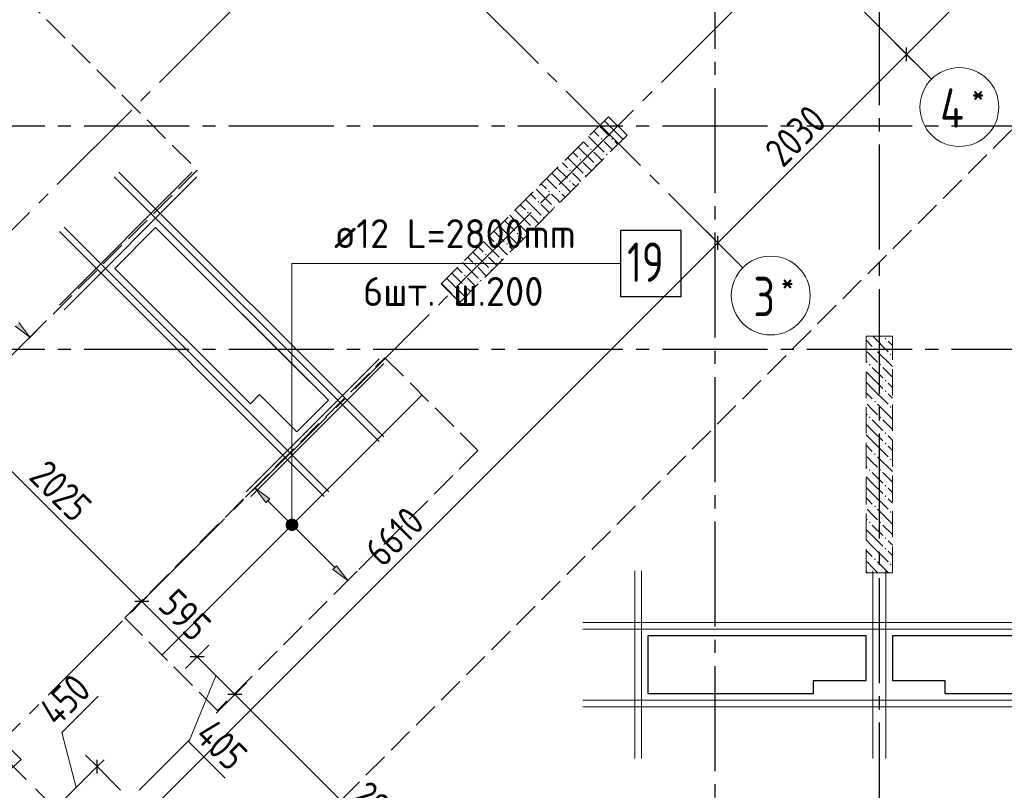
# Model space of a CAD drawing. Header units: millimetres. Extents: x 0 to 43617, y 0 to 59400.
# Tile 10 of 29: x 16534 to 24025, y 13973 to 19841. Entities that reach past the tile are written whole.
import ezdxf

# ---------------------------------------------------------------- set-up
doc = ezdxf.new("R2010")
doc.units = ezdxf.units.MM
doc.linetypes.add('______2', pattern=[270, 200, -70])
doc.linetypes.add('______5', pattern=[1100, 800, -100, 100, -100])
for name, color, linetype, lineweight in [('Standard', 7, 'Continuous', 25), ('ДОП Низ по У', 7, 'Continuous', 25), ('ЖБ Пилон', 180, 'Continuous', 25), ('Обрамление проемов стержнями', 7, 'Continuous', 25), ('Оси', 40, '______5', 18), ('Позиционная метка линия выноска', 7, 'Continuous', 13), ('Позиционная метка номер позиции', 7, 'Continuous', 13), ('Примечания', 7, 'Continuous', 25)]:
    doc.layers.add(name, color=color, linetype=linetype, lineweight=lineweight)
doc.layers.add('ЖБ Перекрытие верхний уровень', color=7, linetype='Continuous', lineweight=25, true_color=0xe0e0ff)
doc.styles.add('GOST 2.304-81', font='txt')
doc.styles.add('ISOCPEUR', font='txt')

msp = doc.modelspace()

# ---------------------------------------------------------------- hatches: boundary and pattern name
at = {"layer": 'ДОП Низ по У', "linetype": 'Continuous', "lineweight": 13, "transparency": 33554687}
for points in [[(16498.3, 17507.7), (16611.5, 17422.8), (16526.6, 17536)], [(18569.4, 16004), (18595.9, 16030.5), (18579, 16021)], [(18595.9, 16030.5), (18569.4, 16004), (18569.4, 15984.9)], [(18595.9, 16030.5), (18569.4, 15984.9), (18615, 16030.5)], [(18615, 16030.5), (18569.4, 15984.9), (18579, 15968)], [(18615, 16030.5), (18579, 15968), (18632, 16021)], [(18632, 16021), (18579, 15968), (18595.9, 15958.4)], [(18632, 16021), (18595.9, 15958.4), (18641.6, 16004)], [(18641.6, 16004), (18595.9, 15958.4), (18615, 15958.4)], [(18641.6, 16004), (18615, 15958.4), (18641.6, 15984.9)], [(18641.6, 15984.9), (18615, 15958.4), (18632, 15968)], [(18916.6, 15655.1), (19029.8, 15570.2), (18944.9, 15683.3)]]:
    msp.add_hatch(color=7, dxfattribs=at).paths.add_polyline_path(points)
msp.add_hatch(color=7, dxfattribs=at).paths.add_polyline_path([(18407.5, 16164.2), (18322.7, 16277.3), (18435.8, 16192.5)], flags=16)
at = {"layer": 'ЖБ Пилон', "linetype": 'Continuous', "lineweight": 18, "transparency": 33554687}
for points in [[(20954.4, 18933.1), (20960.9, 18939.6), (20967.4, 18933.1), (20960.9, 18926.6)], [(21034.5, 18933.1), (21040.9, 18939.6), (21047.4, 18933.1), (21040.9, 18926.6)], [(20874.5, 18853.1), (20881, 18859.6), (20887.5, 18853.1), (20881, 18846.6)], [(20994.5, 18813.1), (21001, 18819.6), (21007.2, 18813.4), (21000.7, 18806.9)], [(20794.5, 18773.1), (20801, 18779.6), (20807.5, 18773.1), (20801, 18766.6)], [(20914.5, 18733.1), (20921, 18739.6), (20927.2, 18733.4), (20920.7, 18726.9)], [(20714.5, 18693.1), (20721, 18699.6), (20727.4, 18693.1), (20721, 18686.6)], [(20834.5, 18653.1), (20840.9, 18659.6), (20847.2, 18653.4), (20840.7, 18646.9)], [(20714.5, 18613.1), (20721, 18619.6), (20727.4, 18613.1), (20721, 18606.6)], [(20554.4, 18533.1), (20560.9, 18539.6), (20567.4, 18533.1), (20560.9, 18526.6)], [(20634.5, 18533.1), (20640.9, 18539.6), (20647.4, 18533.1), (20640.9, 18526.6)], [(20474.5, 18453.1), (20481, 18459.6), (20487.5, 18453.1), (20481, 18446.6)], [(20394.5, 18373.1), (20401, 18379.6), (20407.5, 18373.1), (20401, 18366.6)], [(20594.5, 18413.1), (20601, 18419.6), (20607.2, 18413.4), (20600.7, 18406.9)], [(20314.5, 18293.1), (20321, 18299.6), (20327.4, 18293.1), (20321, 18286.6)], [(20514.5, 18333.1), (20521, 18339.6), (20527.2, 18333.4), (20520.7, 18326.9)], [(20314.5, 18213.1), (20321, 18219.6), (20327.4, 18213.1), (20321, 18206.6)], [(20434.5, 18253.1), (20440.9, 18259.6), (20447.2, 18253.4), (20440.7, 18246.9)], [(20154.4, 18133.1), (20160.9, 18139.6), (20167.4, 18133.1), (20160.9, 18126.6)], [(20234.5, 18133.1), (20240.9, 18139.6), (20247.4, 18133.1), (20240.9, 18126.6)], [(20074.5, 18053.1), (20081, 18059.6), (20087.5, 18053.1), (20081, 18046.6)], [(20194.5, 18013.1), (20201, 18019.6), (20207.2, 18013.4), (20200.7, 18006.9)], [(19994.5, 17973.1), (20001, 17979.6), (20007.5, 17973.1), (20001, 17966.6)], [(20114.5, 17933.1), (20121, 17939.6), (20127.2, 17933.4), (20120.7, 17926.9)], [(19914.5, 17893.1), (19921, 17899.6), (19927.4, 17893.1), (19921, 17886.6)], [(20034.5, 17853.1), (20040.9, 17859.6), (20047.2, 17853.4), (20040.7, 17846.9)], [(19914.5, 17813.1), (19921, 17819.6), (19927.4, 17813.1), (19921, 17806.6)], [(19835.6, 17734.2), (19840.9, 17739.6), (19847.4, 17733.1), (19842.1, 17727.7)], [(23114.5, 17413.1), (23121, 17419.6), (23127.4, 17413.1), (23121, 17406.6)], [(23034.5, 17333.1), (23040.9, 17339.6), (23047.4, 17333.1), (23040.9, 17326.6)], [(23154.4, 17293.1), (23160.9, 17299.6), (23167.4, 17293.1), (23160.9, 17286.6)], [(22994.5, 17213.1), (23001, 17219.6), (23007.5, 17213.1), (23001, 17206.6)], [(23074.5, 17213.1), (23081, 17219.6), (23087.5, 17213.1), (23081, 17206.6)], [(23114.5, 17093.1), (23121, 17099.6), (23127.4, 17093.1), (23121, 17086.6)], [(23114.5, 17013.1), (23121, 17019.6), (23127.4, 17013.1), (23121, 17006.6)], [(23034.5, 16933.1), (23040.9, 16939.6), (23047.4, 16933.1), (23040.9, 16926.6)], [(23154.4, 16893.1), (23160.9, 16899.6), (23167.4, 16893.1), (23160.9, 16886.6)], [(22994.5, 16813.1), (23001, 16819.6), (23007.5, 16813.1), (23001, 16806.6)], [(23074.5, 16813.1), (23081, 16819.6), (23087.5, 16813.1), (23081, 16806.6)], [(23114.5, 16693.1), (23121, 16699.6), (23127.4, 16693.1), (23121, 16686.6)], [(23114.5, 16613.1), (23121, 16619.6), (23127.4, 16613.1), (23121, 16606.6)], [(23034.5, 16533.1), (23040.9, 16539.6), (23047.4, 16533.1), (23040.9, 16526.6)], [(23154.4, 16493.1), (23160.9, 16499.6), (23167.4, 16493.1), (23160.9, 16486.6)], [(22994.5, 16413.1), (23001, 16419.6), (23007.5, 16413.1), (23001, 16406.6)], [(23074.5, 16413.1), (23081, 16419.6), (23087.5, 16413.1), (23081, 16406.6)], [(23114.5, 16293.1), (23121, 16299.6), (23127.4, 16293.1), (23121, 16286.6)], [(23114.5, 16213.1), (23121, 16219.6), (23127.4, 16213.1), (23121, 16206.6)], [(23034.5, 16133.1), (23040.9, 16139.6), (23047.4, 16133.1), (23040.9, 16126.6)], [(23154.4, 16093.1), (23160.9, 16099.6), (23167.4, 16093.1), (23160.9, 16086.6)], [(22994.5, 16013.1), (23001, 16019.6), (23007.5, 16013.1), (23001, 16006.6)], [(23074.5, 16013.1), (23081, 16019.6), (23087.5, 16013.1), (23081, 16006.6)], [(23114.5, 15893.1), (23121, 15899.6), (23127.4, 15893.1), (23121, 15886.6)], [(23114.5, 15813.1), (23121, 15819.6), (23127.4, 15813.1), (23121, 15806.6)], [(23034.5, 15733.1), (23040.9, 15739.6), (23047.4, 15733.1), (23040.9, 15726.6)], [(23154.4, 15693.1), (23160.9, 15699.6), (23167.4, 15693.1), (23160.9, 15686.6)]]:
    msp.add_hatch(color=7, dxfattribs=at).paths.add_polyline_path(points, flags=16)
at = {"layer": 'Позиционная метка номер позиции', "linetype": 'Continuous', "lineweight": 13, "transparency": 33554687}
for points in [[(18566.8, 16017), (18644.2, 16017), (18628, 16033.2)], [(18566.8, 16017), (18628, 16033.2), (18583, 16033.2)], [(18583, 16033.2), (18628, 16033.2), (18605.5, 16039.5)], [(18560.5, 15994.5), (18650.5, 15994.5), (18644.2, 16017)], [(18560.5, 15994.5), (18644.2, 16017), (18566.8, 16017)], [(18566.8, 15972), (18650.5, 15994.5), (18560.5, 15994.5)], [(18566.8, 15972), (18644.2, 15972), (18650.5, 15994.5)], [(18583, 15955.8), (18644.2, 15972), (18566.8, 15972)], [(18583, 15955.8), (18628, 15955.8), (18644.2, 15972)], [(18628, 15955.8), (18583, 15955.8), (18605.5, 15949.5)]]:
    msp.add_hatch(color=7, dxfattribs=at).paths.add_polyline_path(points)

# ---------------------------------------------------------------- linework, layer by layer
at = {"layer": 'Standard', "color": 7, "linetype": 'Continuous', "lineweight": 13, "transparency": 33554687}
for p, q in [((23281.9, 19577), (28981.2, 25276.3)), ((21846.5, 18141.6), (23281.9, 19577)), ((17172.5, 13467.6), (21846.5, 18141.6)), ((17462.7, 15410.3), (16030.8, 16842.2)), ((17883.5, 14989.6), (17462.7, 15410.3)), ((18169.8, 14703.2), (17883.5, 14989.6)), ((18026.6, 14846.4), (17820.3, 14343.4)), ((16853.5, 14414.3), (17129.9, 14690.8)), ((16963.9, 13994.5), (16853.5, 14414.3)), ((17820.3, 14343.4), (18096.7, 14067)), ((17123, 14153.6), (17176, 14206.6)), ((16804.8, 13835.4), (17123, 14153.6))]:
    msp.add_line(p, q, dxfattribs=at)
at = {"layer": 'Standard', "color": 251, "linetype": 'Continuous', "lineweight": -3, "true_color": 0x656565, "transparency": 33554687}
for p, q in [((23281.9, 19577), (23193.5, 19665.4)), ((23281.9, 19577), (23370.3, 19488.7)), ((23281.9, 19577), (23400.5, 19458.5)), ((21846.5, 18141.6), (21758.1, 18230)), ((21846.5, 18141.6), (21934.9, 18053.2)), ((21846.5, 18141.6), (21965, 18023.1)), ((17462.7, 15410.3), (17551.1, 15498.7)), ((17462.7, 15410.3), (17374.3, 15321.9)), ((17883.5, 14989.6), (17971.8, 15078)), ((17883.5, 14989.6), (17795.1, 14901.2)), ((17883.5, 14989.6), (17883.5, 14989.6)), ((18169.8, 14703.2), (18258.2, 14791.6)), ((18169.8, 14703.2), (18028.7, 14562.1)), ((18169.8, 14703.2), (18081.4, 14614.8)), ((17827.2, 14360.6), (17442.3, 13975.7)), ((17123, 14153.6), (17034.6, 14242)), ((17123, 14153.6), (17211.4, 14065.2)), ((17123, 14153.6), (17300.9, 13975.7))]:
    msp.add_line(p, q, dxfattribs=at)
at = {"layer": 'Standard', "color": 7, "linetype": 'Continuous', "lineweight": 25, "transparency": 33554687}
for p, q in [((23281.9, 19524), (23281.9, 19630.1)), ((17567.4, 18258.8), (17256.3, 17947.7)), ((18882.6, 16943.6), (17567.4, 18258.8)), ((21846.5, 18088.6), (21846.5, 18194.6)), ((17256.3, 17947.7), (18288.7, 16915.3)), ((18288.7, 16915.3), (18359.4, 16986)), ((18359.4, 16986), (18642.2, 16703.2)), ((18642.2, 16703.2), (18882.6, 16943.6)), ((17515.8, 15410.3), (17409.7, 15410.3)), ((21314, 15150), (21314, 14710)), ((22974, 15150), (21314, 15150)), ((22974, 14810), (22974, 15150)), ((23174, 15150), (23174, 14810)), ((24834, 15150), (23174, 15150)), ((17936.5, 14989.6), (17830.4, 14989.6)), ((22574, 14710), (22574, 14810)), ((22574, 14810), (22974, 14810)), ((23174, 14810), (23574, 14810)), ((23574, 14810), (23574, 14710)), ((18222.9, 14703.2), (18116.8, 14703.2)), ((21314, 14710), (22574, 14710)), ((23574, 14710), (24834, 14710)), ((17123, 14100.6), (17123, 14206.6))]:
    msp.add_line(p, q, dxfattribs=at)
at = {"layer": 'Standard', "color": 251, "linetype": 'Continuous', "lineweight": -3, "true_color": 0x656565, "transparency": 33554687}
msp.add_lwpolyline([(17462.7, 15410.3), (17474.7, 15422.3), (17474.7, 15422.3), (17474.7, 15422.3), (17474.7, 15422.3), (17474.7, 15422.3), (17474.7, 15422.3), (17474.7, 15422.3), (17474.7, 15422.3), (17474.7, 15422.3), (17474.7, 15422.3), (17474.7, 15422.3), (17474.7, 15422.3), (17528.8, 15476.4)], dxfattribs=at)
at = {"layer": 'Standard', "color": 7, "linetype": 'Continuous', "lineweight": 13, "transparency": 33554687}
msp.add_lwpolyline([(20220.4, 12652.6), (18859.6, 14013.5), (18859.6, 14013.5), (18169.8, 14703.2)], dxfattribs=at)
at = {"layer": 'ДОП Низ по У', "color": 7, "linetype": 'Continuous', "lineweight": 13, "transparency": 33554687}
msp.add_line((18905.5, 17984.5), (20991.5, 17984.5), dxfattribs=at)
at = {"layer": 'ДОП Низ по У', "color": 251, "linetype": 'Continuous', "lineweight": 13, "true_color": 0x494949, "transparency": 33554687}
for p, q in [((16611.5, 17422.8), (16526.6, 17536)), ((16498.3, 17507.7), (16611.5, 17422.8)), ((16611.5, 17422.8), (16682.2, 17493.5)), ((16611.5, 17422.8), (16540.7, 17352.1)), ((16611.5, 17422.8), (16611.5, 17422.8)), ((18322.7, 16277.3), (18393.4, 16348)), ((18322.7, 16277.3), (18251.9, 16206.6)), ((18322.7, 16277.3), (18435.8, 16192.5)), ((18407.5, 16164.2), (18322.7, 16277.3)), ((18322.7, 16277.3), (18322.7, 16277.3)), ((18435.8, 16192.5), (18407.5, 16164.2)), ((18421.6, 16178.3), (18584.3, 16015.7)), ((18579, 15968), (18579, 15968)), ((18626.7, 15973.3), (18930.8, 15669.2)), ((18632, 16021), (18632, 16021)), ((18944.9, 15683.3), (18916.6, 15655.1)), ((19029.8, 15570.2), (18944.9, 15683.3)), ((18916.6, 15655.1), (19029.8, 15570.2)), ((19029.8, 15570.2), (19100.5, 15640.9)), ((19029.8, 15570.2), (18959, 15499.5)), ((19029.8, 15570.2), (19029.8, 15570.2))]:
    msp.add_line(p, q, dxfattribs=at)
at = {"layer": 'ДОП Низ по У', "color": 7, "linetype": 'Continuous', "lineweight": 18, "transparency": 33554687}
msp.add_line((19591.2, 16980.2), (17619.8, 15008.8), dxfattribs=at)
at = {"layer": 'ДОП Низ по У', "color": 7, "linetype": 'Continuous', "lineweight": 25, "transparency": 33554687}
msp.add_lwpolyline([(21105.5, 17734.5), (21565.5, 17734.5), (21565.5, 18234.5), (21105.5, 18234.5), (21105.5, 17734.5)], dxfattribs=at)
at = {"layer": 'ДОП Низ по У', "color": 251, "linetype": 'Continuous', "lineweight": 13, "true_color": 0x494949, "transparency": 33554687}
msp.add_circle((18605.5, 15994.5), 37.5, dxfattribs=at)
at = {"layer": 'ЖБ Перекрытие верхний уровень', "color": 7, "linetype": 'Continuous', "lineweight": 18, "transparency": 33554687}
for p, q in [((17567.4, 18258.8), (17256.3, 17947.7)), ((18599.8, 17226.4), (17567.4, 18258.8)), ((17256.3, 17947.7), (18288.7, 16915.3)), ((18882.6, 16943.6), (18599.8, 17226.4)), ((18288.7, 16915.3), (18359.4, 16986)), ((18359.4, 16986), (18642.2, 16703.2)), ((18642.2, 16703.2), (18882.6, 16943.6)), ((22574, 15150), (21314, 15150)), ((21314, 15150), (21314, 14710)), ((22974, 15150), (22574, 15150)), ((22974, 14810), (22974, 15150)), ((23574, 15150), (23174, 15150)), ((23174, 15150), (23174, 14810)), ((24834, 15150), (23574, 15150)), ((22574, 14710), (22574, 14810)), ((22574, 14810), (22974, 14810)), ((23174, 14810), (23574, 14810)), ((23574, 14810), (23574, 14710)), ((21314, 14710), (22574, 14710)), ((23574, 14710), (24834, 14710))]:
    msp.add_line(p, q, dxfattribs=at)
at = {"layer": 'ЖБ Пилон', "color": 253, "linetype": '______2', "lineweight": 13, "true_color": 0xa0a0a0, "transparency": 33554687}
for p, q in [((21013.2, 19102.2), (19740.4, 17829.4)), ((21154.6, 18960.8), (21013.2, 19102.2)), ((19881.8, 17688), (21154.6, 18960.8)), ((19740.4, 17829.4), (19881.8, 17688)), ((22974, 17430), (22974, 15630)), ((23174, 17430), (22974, 17430)), ((23174, 15630), (23174, 17430)), ((22974, 15630), (23174, 15630))]:
    msp.add_line(p, q, dxfattribs=at)
at = {"layer": 'ЖБ Пилон', "color": 9, "linetype": 'Continuous', "lineweight": 18, "true_color": 0xc7c7c7, "transparency": 33554687}
for p, q in [((20942.5, 19031.5), (21021, 18953.1)), ((20982.5, 19071.5), (21021, 19033.1)), ((21021, 19033.1), (21124, 18930.1)), ((20902.5, 18991.5), (20940.9, 18953.1)), ((20822.5, 18911.5), (20860.9, 18873.1)), ((20862.5, 18951.5), (20981, 18833.1)), ((21021, 18873.1), (20981, 18913.1)), ((21060.9, 18913.1), (21084, 18890.1)), ((20742.5, 18831.5), (20781, 18793.1)), ((20782.5, 18871.5), (20901, 18753.1)), ((20964, 18770.1), (20901, 18833.1)), ((21044, 18850.1), (21021, 18873.1)), ((20662.5, 18751.5), (20701, 18713.1)), ((20702.5, 18791.5), (20821, 18673.1)), ((20884, 18690.1), (20821, 18753.1)), ((20582.5, 18671.5), (20621, 18633.1)), ((20622.5, 18711.5), (20701, 18633.1)), ((20781, 18633.1), (20740.9, 18673.1)), ((20502.5, 18591.5), (20540.9, 18553.1)), ((20542.5, 18631.5), (20621, 18553.1)), ((20621, 18633.1), (20724, 18530.1)), ((20740.9, 18593.1), (20764, 18570.1)), ((20804, 18610.1), (20781, 18633.1)), ((20422.5, 18511.5), (20460.9, 18473.1)), ((20462.5, 18551.5), (20581, 18433.1)), ((20621, 18473.1), (20581, 18513.1)), ((20660.9, 18513.1), (20684, 18490.1)), ((20342.5, 18431.5), (20381, 18393.1)), ((20382.5, 18471.5), (20501, 18353.1)), ((20564, 18370.1), (20501, 18433.1)), ((20644, 18450.1), (20621, 18473.1)), ((20302.5, 18391.5), (20421, 18273.1)), ((20222.5, 18311.5), (20301, 18233.1)), ((20262.5, 18351.5), (20301, 18313.1)), ((20484, 18290.1), (20421, 18353.1)), ((20142.5, 18231.5), (20221, 18153.1)), ((20182.5, 18271.5), (20221, 18233.1)), ((20221, 18233.1), (20324, 18130.1)), ((20381, 18233.1), (20340.9, 18273.1)), ((20404, 18210.1), (20381, 18233.1)), ((20062.5, 18151.5), (20181, 18033.1)), ((20102.5, 18191.5), (20140.9, 18153.1)), ((20340.9, 18193.1), (20364, 18170.1)), ((19982.5, 18071.5), (20101, 17953.1)), ((20022.5, 18111.5), (20060.9, 18073.1)), ((20221, 18073.1), (20181, 18113.1)), ((20244, 18050.1), (20221, 18073.1)), ((20260.9, 18113.1), (20284, 18090.1)), ((19902.5, 17991.5), (20021, 17873.1)), ((19942.5, 18031.5), (19981, 17993.1)), ((20164, 17970.1), (20101, 18033.1)), ((19822.5, 17911.5), (19901, 17833.1)), ((19862.5, 17951.5), (19901, 17913.1)), ((20084, 17890.1), (20021, 17953.1)), ((19742.5, 17831.5), (19821, 17753.1)), ((19782.5, 17871.5), (19821, 17833.1)), ((19821, 17833.1), (19924, 17730.1)), ((19981, 17833.1), (19940.9, 17873.1)), ((20004, 17810.1), (19981, 17833.1)), ((19940.9, 17793.1), (19964, 17770.1)), ((19860.9, 17713.1), (19884, 17690.1)), ((22974, 17400.1), (23021, 17353.1)), ((23024.1, 17430), (23140.9, 17313.1)), ((23140.9, 17393.1), (23174, 17360.1)), ((23021, 17273.1), (22981, 17313.1)), ((23060.9, 17313.1), (23174, 17200.1)), ((22974, 17240.1), (22981, 17233.1)), ((23060.9, 17233.1), (23021, 17273.1)), ((23021, 17113.1), (22974, 17160.1)), ((23021, 17193.1), (23101, 17113.1)), ((23101, 17193.1), (23174, 17120.1)), ((23021, 17113.1), (23101, 17033.1)), ((22974, 17080.1), (23021, 17033.1)), ((23021, 17033.1), (23140.9, 16913.1)), ((23174, 17040.1), (23140.9, 17073.1)), ((22974, 17000.1), (23021, 16953.1)), ((23140.9, 16993.1), (23174, 16960.1)), ((23021, 16873.1), (22981, 16913.1)), ((23060.9, 16833.1), (23021, 16873.1)), ((23060.9, 16913.1), (23174, 16800.1)), ((22974, 16840.1), (22981, 16833.1)), ((23021, 16793.1), (23101, 16713.1)), ((23101, 16793.1), (23174, 16720.1)), ((23021, 16713.1), (22974, 16760.1)), ((23021, 16713.1), (23101, 16633.1)), ((22974, 16680.1), (23021, 16633.1)), ((23021, 16633.1), (23140.9, 16513.1)), ((23174, 16640.1), (23140.9, 16673.1)), ((22974, 16600.1), (23021, 16553.1)), ((23140.9, 16593.1), (23174, 16560.1)), ((23021, 16473.1), (22981, 16513.1)), ((23060.9, 16513.1), (23174, 16400.1)), ((22974, 16440.1), (22981, 16433.1)), ((23060.9, 16433.1), (23021, 16473.1)), ((23021, 16313.1), (22974, 16360.1)), ((23021, 16393.1), (23101, 16313.1)), ((23101, 16393.1), (23174, 16320.1)), ((22974, 16280.1), (23021, 16233.1)), ((23021, 16313.1), (23101, 16233.1)), ((23174, 16240.1), (23140.9, 16273.1)), ((22974, 16200.1), (23021, 16153.1)), ((23021, 16233.1), (23140.9, 16113.1)), ((23140.9, 16193.1), (23174, 16160.1)), ((23021, 16073.1), (22981, 16113.1)), ((23060.9, 16113.1), (23174, 16000.1)), ((22974, 16040.1), (22981, 16033.1)), ((23060.9, 16033.1), (23021, 16073.1)), ((23021, 15913.1), (22974, 15960.1)), ((23021, 15993.1), (23101, 15913.1)), ((23101, 15993.1), (23174, 15920.1)), ((23021, 15913.1), (23101, 15833.1)), ((22974, 15880.1), (23021, 15833.1)), ((23021, 15833.1), (23140.9, 15713.1)), ((23174, 15840.1), (23140.9, 15873.1)), ((22974, 15800.1), (23021, 15753.1)), ((23140.9, 15793.1), (23174, 15760.1)), ((23021, 15673.1), (22981, 15713.1)), ((23060.9, 15633.1), (23021, 15673.1)), ((23060.9, 15713.1), (23144.1, 15630)), ((22974, 15640.1), (22981, 15633.1))]:
    msp.add_line(p, q, dxfattribs=at)
at = {"layer": 'Обрамление проемов стержнями', "color": 7, "linetype": 'Continuous', "lineweight": 18, "transparency": 33554687}
for p, q in [((16835.6, 17668.4), (17846.7, 18679.5)), ((16835.6, 17668.4), (17846.7, 18679.5)), ((17288.1, 18679.5), (19303.4, 16664.3)), ((17288.1, 18679.5), (19303.4, 16664.3)), ((16870.9, 17633), (17882.1, 18644.2)), ((16870.9, 17633), (17882.1, 18644.2)), ((17252.8, 18644.2), (19268, 16628.9)), ((17252.8, 18644.2), (19268, 16628.9)), ((16835.6, 18227), (18850.8, 16211.7)), ((16835.6, 18227), (18850.8, 16211.7)), ((16870.9, 18262.4), (18886.2, 16247.1)), ((16870.9, 18262.4), (18886.2, 16247.1)), ((18256.8, 16247.1), (19268, 17258.3)), ((18256.8, 16247.1), (19268, 17258.3)), ((18292.2, 16211.7), (19303.4, 17222.9)), ((18292.2, 16211.7), (19303.4, 17222.9)), ((21214, 14215), (21214, 15645)), ((21214, 14215), (21214, 15645)), ((21264, 14215), (21264, 15645)), ((21264, 14215), (21264, 15645)), ((23023.7, 14215.1), (23023.7, 15645.1)), ((23023.7, 14215.1), (23023.7, 15645.1)), ((23123.9, 14215.1), (23123.9, 15645.1)), ((23123.9, 14215.1), (23123.9, 15645.1)), ((25328.9, 15250), (20819, 15250)), ((25328.9, 15250), (20819, 15250)), ((25328.9, 15200), (20819, 15200)), ((25328.9, 15200), (20819, 15200)), ((25328.9, 14660), (20819, 14660)), ((25328.9, 14660), (20819, 14660)), ((25328.9, 14610), (20819, 14610)), ((25328.9, 14610), (20819, 14610))]:
    msp.add_line(p, q, dxfattribs=at)
at = {"layer": 'Оси', "color": 8, "linetype": '______5', "lineweight": -3, "transparency": 33554687}
for p, q in [((21824, 57820), (21824, 7100)), ((23074, 50790), (23074, 7100)), ((12153.1, 13919.1), (31163, 32929)), ((14415.9, 12363.5), (33072.2, 31019.8)), ((23471.2, 19387.8), (16584.2, 26274.8)), ((22035.7, 17952.4), (15819.6, 24168.5)), ((17361.8, 13278.4), (10922.8, 19717.4)), ((33224, 19030), (4600, 19030)), ((33224, 17330), (4600, 17330))]:
    msp.add_line(p, q, dxfattribs=at)
at = {"layer": 'Оси', "color": 7, "linetype": 'Continuous', "lineweight": 13, "transparency": 33554687}
for centre in [(23683.3, 19175.7), (22247.9, 17740.2)]:
    msp.add_circle(centre, 300, dxfattribs=at)
at = {"layer": 'Позиционная метка линия выноска', "color": 251, "linetype": 'Continuous', "lineweight": 13, "true_color": 0x494949, "transparency": 33554687}
msp.add_lwpolyline([(7974.8, 21025.2), (10507.8, 18478.7), (11391.2, 19362.1), (16546, 14207.3), (15623.2, 13362.3), (18325.5, 10660), (19834, 10660), (19834, 11910), (26554, 11910), (26554, 10660), (29494, 10660), (29494, 11910), (33024, 11910)], dxfattribs=at)
at = {"layer": 'Позиционная метка номер позиции', "color": 7, "linetype": 'Continuous', "lineweight": 13, "transparency": 33554687}
for p, q in [((18605.5, 16039.5), (18605.5, 16039.5)), ((18560.5, 15994.5), (18560.5, 15994.5)), ((18650.5, 15994.5), (18650.5, 15994.5)), ((18605.5, 15949.5), (18605.5, 15949.5))]:
    msp.add_line(p, q, dxfattribs=at)
msp.add_lwpolyline([(18605.5, 15994.5), (18605.5, 17984.5), (21105.5, 17984.5)], dxfattribs=at)
msp.add_circle((18605.5, 15994.5), 45, dxfattribs=at)
at = {"layer": 'Примечания', "color": 7, "linetype": '______2', "lineweight": 13, "transparency": 33554687}
msp.add_line((29810.4, 24730), (18209.5, 13129.2), dxfattribs=at)
at = {"layer": 'Примечания', "color": 7, "linetype": '______2', "lineweight": 18, "transparency": 33554687}
for p, q in [((14065.9, 22514), (17884.2, 18695.6)), ((17884.2, 18695.6), (15904.3, 16715.7)), ((17332.7, 15287.4), (19312.6, 17267.3)), ((19312.6, 17267.3), (20019.7, 16560.2)), ((20019.7, 16560.2), (18039.8, 14580.3)), ((18039.8, 14580.3), (17332.7, 15287.4))]:
    msp.add_line(p, q, dxfattribs=at)

# ---------------------------------------------------------------- texts
at = {"layer": 'Standard', "color": 7, "linetype": 'Continuous', "lineweight": 25, "transparency": 33554687, "char_height": 220, "attachment_point": 7, "style": 'GOST 2.304-81'}
for s, insert, width, rotation in [('2030', (22340.9, 18706.7), 657.05, 45), ('2025', (16594.2, 16349.6), 657.05, 315), ('6610', (19297.2, 15663.1), 625.738, 45), ('595', (17575.8, 15368), 500.829, 315), ('450', (16818.1, 14449.7), 516.388, 45), ('405', (17855.7, 14378.8), 516.388, 315), ('2900', (19037, 13906.8), 672.617, 315)]:
    msp.add_mtext(s, dxfattribs=dict(at, insert=insert, width=width, rotation=rotation))
at = {"layer": 'ДОП Низ по У', "color": 7, "linetype": 'Continuous', "lineweight": 13, "transparency": 33554687, "attachment_point": 7, "style": 'ISOCPEUR'}
for s, insert, char_height, width in [('\\W0.96;ø12 L=2800mm ', (18925.5, 18101.8), 220, 2150.516), ('\\W0.75;19', (21155.5, 17844.5), 300, 472.281), ('\\W0.97;6шт. ш.200 ', (19145.5, 17661.8), 220, 1712.337)]:
    msp.add_mtext(s, dxfattribs=dict(at, insert=insert, char_height=char_height, width=width))
at = {"layer": 'Оси', "color": 7, "linetype": 'Continuous', "lineweight": 25, "transparency": 33554687, "attachment_point": 7, "style": 'ISOCPEUR'}
for s, insert, char_height, width in [('\\W0.80;*', (23776.8, 19193.2), 180, 215.891), ('\\W0.80;4', (23536.8, 19018.2), 300, 359.83), ('\\W0.80;*', (22326.4, 17757.7), 180, 215.909), ('\\W0.78;3', (22116.4, 17582.7), 300, 326.416)]:
    msp.add_mtext(s, dxfattribs=dict(at, insert=insert, char_height=char_height, width=width))

doc.saveas('drawing.dxf')
